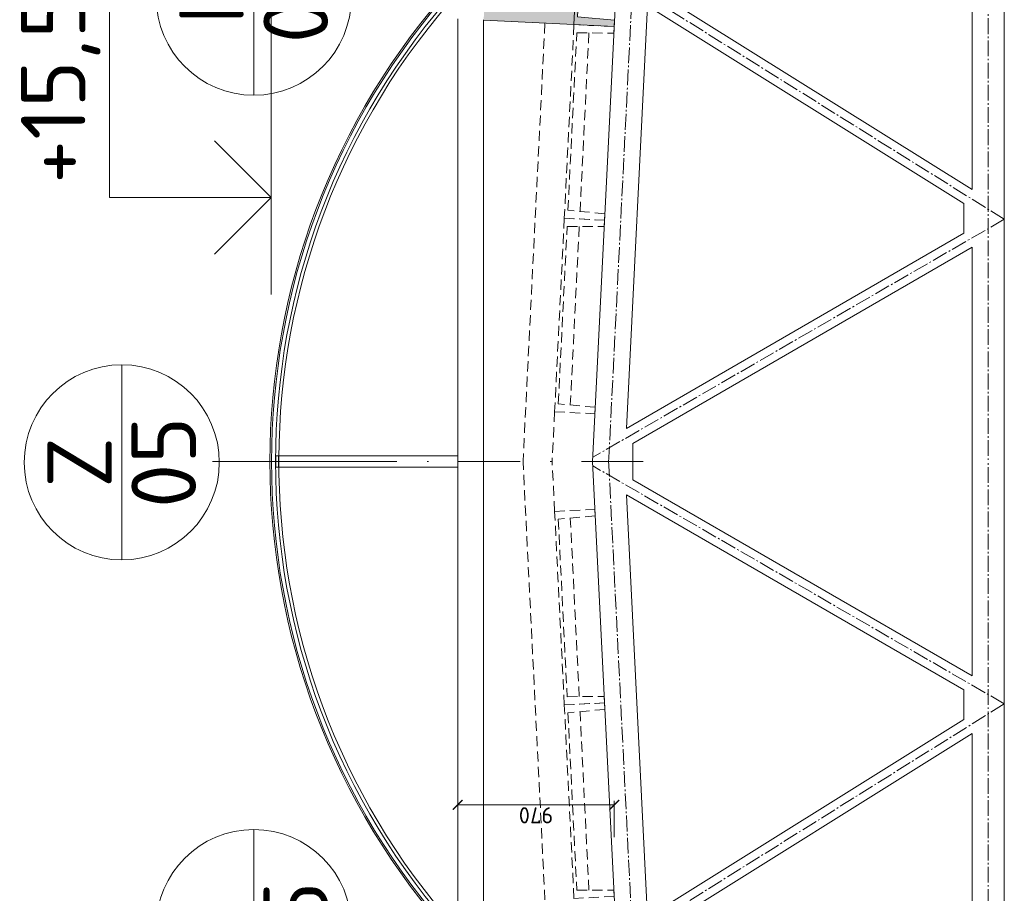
# Model space of a CAD drawing. Header units: millimetres. Extents: x -29085 to 3627694, y -159961 to 2281735.
# Tile 152 of 229: x 115777 to 121874, y 313910 to 319319. Entities that reach past the tile are written whole.
import ezdxf
from ezdxf.enums import TextEntityAlignment as Align

# ---------------------------------------------------------------- set-up
doc = ezdxf.new("R2010")
doc.units = ezdxf.units.MM
for name, pattern in [('AM_DIN_G_W050', [13.75, 9.75, -1.5, 1, -1.5]), ('CENTERX2', [101.6, 63.5, -12.7, 12.7, -12.7]), ('DASHDOT', [25.4, 12.7, -6.35, 0, -6.35]), ('HIDDEN', [9.525, 6.35, -3.175])]:
    doc.linetypes.add(name, pattern=pattern)
for name, color, linetype, lineweight in [('A99_N_kce-pohl', 1, 'Continuous', 9), ('A99_N_kce-rez-sil', 6, 'Continuous', 18), ('A99_N_koty-200', 5, 'Continuous', 5), ('A99_N_koty-200-vysk', 6, 'Continuous', 9), ('A99_N_znaceni 200', 5, 'Continuous', 5), ('A99_S_kce-pohl', 7, 'Continuous', 5), ('A99_S_kce-rez-sil', 7, 'Continuous', 15), ('A99_S_kce-rez-ten', 7, 'Continuous', 9), ('A99_S_osy', 1, 'CENTERX2', 5), ('A99_S_sraf', 252, 'Continuous', 9)]:
    doc.layers.add(name, color=color, linetype=linetype, lineweight=lineweight)
doc.styles.add('A99_kota', font='isocpeur.ttf', dxfattribs={"height": 2})
doc.styles.add('A99_popis', font='isocpeur.ttf')
doc.dimstyles.new('A99_kota_200 new', dxfattribs={"dimscale": 200, "dimtxt": 2, "dimasz": 1.2, "dimexe": 0.5, "dimexo": 1.5, "dimgap": 0.3, "dimtad": 1, "dimdec": 0, "dimzin": 3, "dimdsep": 46, "dimtxsty": 'A99_kota', "dimblk": 'ARCHTICK', "dimcen": 2.5, "dimazin": 2, "dimtfac": 0.75, "dimtdec": 0, "dimtmove": 2, "dimatfit": 0, "dimfxl": 4, "dimfxlon": 1, "dimtolj": 1, "dimtzin": 0, "dimlwd": 5, "dimlwe": 5, "dimarcsym": 0})

# ---------------------------------------------------------------- blocks, each defined once
blk = doc.blocks.new('*U31')
at = {"color": 0, "linetype": 'ByBlock', "lineweight": -2}
blk.add_line((-3, 0), (7, 0), dxfattribs=at)
for points in [[(0, 0), (0, 5), (0, 5), (9.7, 5)], [(-1.75, 1.75), (0, 0), (1.75, 1.75)]]:
    blk.add_lwpolyline(points, dxfattribs=at)
at = {"color": 0, "linetype": 'ByBlock', "lineweight": -2, "style": 'A99_kota'}
blk.add_attdef('VYSKA', text='', height=2, dxfattribs=at).set_placement((9.2, 7.75), align=Align.TOP_RIGHT)
blk.add_attdef('POPIS_001', (9.2, 2.5), '', height=2, dxfattribs=at)
blk = doc.blocks.new('_ArchTick')
at = {"color": 0, "linetype": 'ByBlock', "const_width": 0.15}
blk.add_lwpolyline([(-0.5, -0.5), (0.5, 0.5)], dxfattribs=at)
blk = doc.blocks.new('*D587')
at = {"layer": 'A99_N_koty-200', "color": 0, "linetype": 'Continuous', "lineweight": 5, "ltscale": 10, "transparency": 16777216}
for p, q in [((118489, 314257.8), (118489, 314482.8)), ((118489, 314457.8), (119458.8, 314457.8)), ((119458.8, 314257.8), (119458.8, 314482.8))]:
    blk.add_line(p, q, dxfattribs=at)
at = {"layer": 'Defpoints', "color": 0, "linetype": 'Continuous', "ltscale": 10, "transparency": 16777216}
for p in [(119458.8, 314457.8), (119458.8, 313890.4), (118489, 313858.3)]:
    blk.add_point(p, dxfattribs=at)
at = {"layer": 'A99_N_koty-200', "color": 0, "linetype": 'Continuous', "lineweight": 5, "ltscale": 10, "transparency": 16777216, "xscale": 60, "yscale": 60, "zscale": 60}
for p, rotation in [((118489, 314457.8), 179.9999999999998), ((119458.8, 314457.8), 359.9999999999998)]:
    blk.add_blockref('_ArchTick', p, dxfattribs=dict(at, rotation=rotation))
at = {"layer": 'A99_N_koty-200', "color": 0, "linetype": 'Continuous', "lineweight": 0, "ltscale": 10, "transparency": 16777216, "insert": (118973.9, 314392.8), "char_height": 100, "attachment_point": 5, "rotation": 180, "style": 'A99_kota'}
blk.add_mtext('\\A1;970', dxfattribs=at)
blk = doc.blocks.new('*U28')
at = {"color": 0, "linetype": 'ByBlock'}
blk.add_line((-3.02, 0), (3.02, 0), dxfattribs=at)
blk.add_circle((0, 0), 3.02, dxfattribs=at)
at = {"color": 0, "linetype": 'ByBlock', "style": 'A99_popis'}
for tag, p in [('KATEGORIE', (0, 1.31)), ('PRVEK', (0, -1.298))]:
    blk.add_attdef(tag, text='', height=2, dxfattribs=at).set_placement(p, align=Align.MIDDLE_CENTER)

msp = doc.modelspace()

# ---------------------------------------------------------------- hatches: boundary and pattern name
at = {"layer": 'A99_S_sraf', "lineweight": 0, "transparency": 33554687}
h = msp.add_hatch(dxfattribs=at)
h.set_pattern_fill('ZELEZOBETON', color=256, scale=10)
h.set_pattern_definition([(135, (122783.95, 261373.25), (-35.35534, -35.35534), []), (135, (122783.95, 261387.394), (-35.35534, -35.35534), []), (135, (122783.95, 261415.68), (-49.497475, -21.213203), [20, -10, 0, -10])])
h.paths.add_polyline_path([(119508.5, 325281.1), (119569.5, 325278.1), (119707, 325271.2), (119758.2, 325268.6), (119756.2, 325228.7), (119526, 325230.2), (119471.1, 324131.6), (119700.3, 324110.1), (119696.3, 324030.2), (119466.1, 324031.7), (119411.3, 322933), (119640.4, 322911.6), (119636.4, 322831.7), (119406.3, 322833.2), (119351.4, 321734.5), (119580.4, 321713.1), (119576.4, 321633.2), (119346.4, 321634.7), (119291.5, 320536), (119520.7, 320514.6), (119516.5, 320434.7), (119286.5, 320436.2), (119231.6, 319337.5), (119460.6, 319316.1), (119458.6, 319276.1), (118649.9, 319316.5), (118654.3, 319406.4), (119219.1, 319488.3)])

# ---------------------------------------------------------------- linework, layer by layer
at = {"layer": 'A99_N_kce-pohl', "lineweight": 5}
for points in [[(118489, 319323.8), (118489, 316583.3)], [(117379, 316618.3), (118489, 316618.3)], [(118489, 313840.8), (118489, 316583.3)], [(117379, 316548.3), (118489, 316548.3)]]:
    msp.add_lwpolyline(points, dxfattribs=at)
at = {"layer": 'A99_N_kce-pohl', "linetype": 'Continuous', "lineweight": 5}
for radius, start, end in [(4410, 137.90791, 222.09209), (4355, 137.90451, 221.56924)]:
    msp.add_arc((121736.5, 316583.3), radius, start, end, dxfattribs=at)
at = {"layer": 'A99_N_kce-rez-sil', "color": 1, "lineweight": 9}
msp.add_lwpolyline([(117364, 316548.3), (117379, 316548.3), (117379, 316618.3), (117364, 316618.3)], close=True, dxfattribs=at)
at = {"layer": 'A99_N_kce-rez-sil', "color": 1, "linetype": 'Continuous', "lineweight": 5}
for radius, start, end in [(4400, 137.90791, 222.09209), (4375, 137.90603, 222.09397)]:
    msp.add_arc((121736.5, 316583.3), radius, start, end, dxfattribs=at)
at = {"layer": 'A99_N_znaceni 200', "lineweight": 5}
msp.add_lwpolyline([(117012.9, 316583.3), (117794, 316583.3)], dxfattribs=at)
at = {"layer": 'A99_S_kce-pohl', "lineweight": 5}
for points in [[(119324, 316583.3), (119774, 325583.3)], [(121874, 316583.3), (121874, 324277.9)], [(121674, 318267.2), (121674, 320899.3)], [(121674, 318267.2), (119719.5, 319488.7)], [(121624, 318180.5), (119665.3, 319404.7)], [(121624, 317996.5), (121624, 318180.5)], [(121624, 317996.5), (119534.5, 316788.4)], [(121674, 317909.9), (119574, 316695.7)], [(121674, 316583.3), (121674, 317909.9)], [(119574, 316583.3), (119574, 316695.7)], [(119324, 316583.3), (119774, 307583.3)], [(119574, 316583.3), (119574, 316470.8)], [(121674, 316583.3), (121674, 315256.6)], [(121874, 316583.3), (121874, 308888.6)], [(121674, 315256.6), (119574, 316470.8)], [(119534.5, 316378.1), (119665.3, 313761.8)], [(121624, 315170), (119534.5, 316378.1)], [(121624, 315170), (121624, 314986)], [(121624, 314986), (119665.3, 313761.8)], [(121674, 314899.3), (119719.5, 313677.8)], [(121674, 314899.3), (121674, 312267.2)]]:
    msp.add_lwpolyline(points, dxfattribs=at)
at = {"layer": 'A99_S_kce-pohl', "color": 253, "linetype": 'AM_DIN_G_W050', "lineweight": 0, "ltscale": 10}
for points in [[(119423.8, 316578.3), (119873.8, 325578.3)], [(121774, 324277.9), (121774, 324277.9), (121774, 316583.3)], [(121874, 318083.3), (119474, 319583.3)], [(121874, 318083.3), (119325.3, 316609.7)], [(119423.8, 316588.2), (119873.8, 307588.2)], [(121774, 308888.6), (121774, 308888.6), (121774, 316583.3)], [(121874, 315083.3), (119325.3, 316556.8)], [(121874, 315083.3), (119474, 313583.3)]]:
    msp.add_lwpolyline(points, dxfattribs=at)
at = {"layer": 'A99_S_kce-rez-sil', "lineweight": 13}
for points in [[(119518.7, 320474.6), (119516.7, 320434.7), (119286.5, 320436.2), (119231.6, 319337.5), (119460.8, 319316.1), (119458.8, 319276.1), (119209.2, 319288.6)], [(118649.9, 319316.5), (119209.2, 319288.6)]]:
    msp.add_lwpolyline(points, dxfattribs=at)
at = {"layer": 'A99_S_kce-rez-ten', "lineweight": 0}
msp.add_lwpolyline([(119518.7, 320474.6), (119269, 320487.1), (119209.2, 319288.6), (119458.8, 319276.1), (119460.8, 319316.1), (119231.6, 319337.5), (119286.5, 320436.2), (119516.7, 320434.7)], close=True, dxfattribs=at)
at = {"layer": 'A99_S_kce-rez-ten', "lineweight": 5}
msp.add_lwpolyline([(119534.5, 316788.4), (119665.3, 319404.7)], dxfattribs=at)
at = {"layer": 'A99_S_kce-rez-ten', "lineweight": 0}
msp.add_lwpolyline([(118649, 319318.3), (118649, 313840.8)], dxfattribs=at)
at = {"layer": 'A99_S_kce-rez-ten', "linetype": 'HIDDEN', "lineweight": 0, "ltscale": 10}
for points in [[(119029.4, 319297.6), (118893.8, 316583.3)], [(119301.7, 319237.2), (119246.5, 318132)], [(119241.8, 318038.7), (119186.6, 316933.5)], [(119089.4, 316891.6), (119074, 316583.3)], [(119029.4, 313868.9), (118893.8, 316583.3)], [(119089.4, 316274.9), (119074, 316583.3)], [(119241.8, 315127.8), (119186.6, 316233)], [(119301.7, 313929.3), (119246.5, 315034.5)]]:
    msp.add_lwpolyline(points, dxfattribs=at)
for points in [[(119458.8, 319276.1), (119209.2, 319288.6), (119149.3, 318090.1), (119399, 318077.6), (119401, 318117.6), (119171.8, 318139), (119226.6, 319237.7), (119456.8, 319236.2)], [(119399, 318077.6), (119149.3, 318090.1), (119089.4, 316891.6), (119339.1, 316879.1), (119341.1, 316919.1), (119111.9, 316940.5), (119166.8, 318039.2), (119397, 318037.7)], [(119399, 315088.9), (119149.3, 315076.4), (119089.4, 316274.9), (119339.1, 316287.4), (119341.1, 316247.4), (119111.9, 316226), (119166.8, 315127.4), (119397, 315128.8)], [(119458.8, 313890.4), (119209.2, 313877.9), (119149.3, 315076.4), (119399, 315088.9), (119401, 315048.9), (119171.8, 315027.5), (119226.6, 313928.8), (119456.8, 313930.3)]]:
    msp.add_lwpolyline(points, close=True, dxfattribs=at)
at = {"layer": 'A99_S_osy', "linetype": 'DASHDOT', "lineweight": 5, "ltscale": 30}
msp.add_lwpolyline([(116969.9, 316583.3), (119657.9, 316583.3)], dxfattribs=at)

# ---------------------------------------------------------------- block references
at = {"layer": 'A99_N_koty-200-vysk', "lineweight": 5, "xscale": 200, "yscale": 200, "zscale": 200, "rotation": 90.00000000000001}
msp.add_blockref('*U31', (117334, 318218.3), dxfattribs=at).add_auto_attribs({'VYSKA': '+15,560'})
at = {"layer": 'A99_N_znaceni 200', "xscale": 200, "yscale": 200, "zscale": 200, "rotation": 90.00000000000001}
for p, values in [((117226.5, 319455.8), {'KATEGORIE': 'K', 'PRVEK': '05'}), ((116409, 316578.3), {'KATEGORIE': 'Z', 'PRVEK': '05'}), ((117226.5, 313700.8), {'KATEGORIE': 'K', 'PRVEK': '05'})]:
    msp.add_blockref('*U28', p, dxfattribs=at).add_auto_attribs(values)

# ---------------------------------------------------------------- dimensions: what is measured, and where the dimension line sits
at = {"layer": 'A99_N_koty-200', "linetype": 'Continuous', "lineweight": 0, "ltscale": 10}
dim = msp.add_linear_dim(base=(119458.8, 314457.8), p1=(118489, 313858.3), p2=(119458.8, 313890.4), angle=180, dimstyle='A99_kota_200 new', override={"dimscale": 0, "dimtix": 1, "dimtofl": 1, "dimtmove": 1, "dimatfit": 1}, dxfattribs=at)
dim.commit()
dim.dimension.update_dxf_attribs({"geometry": '*D587', "text_midpoint": (118973.9, 314392.8)})

doc.saveas('drawing.dxf')
